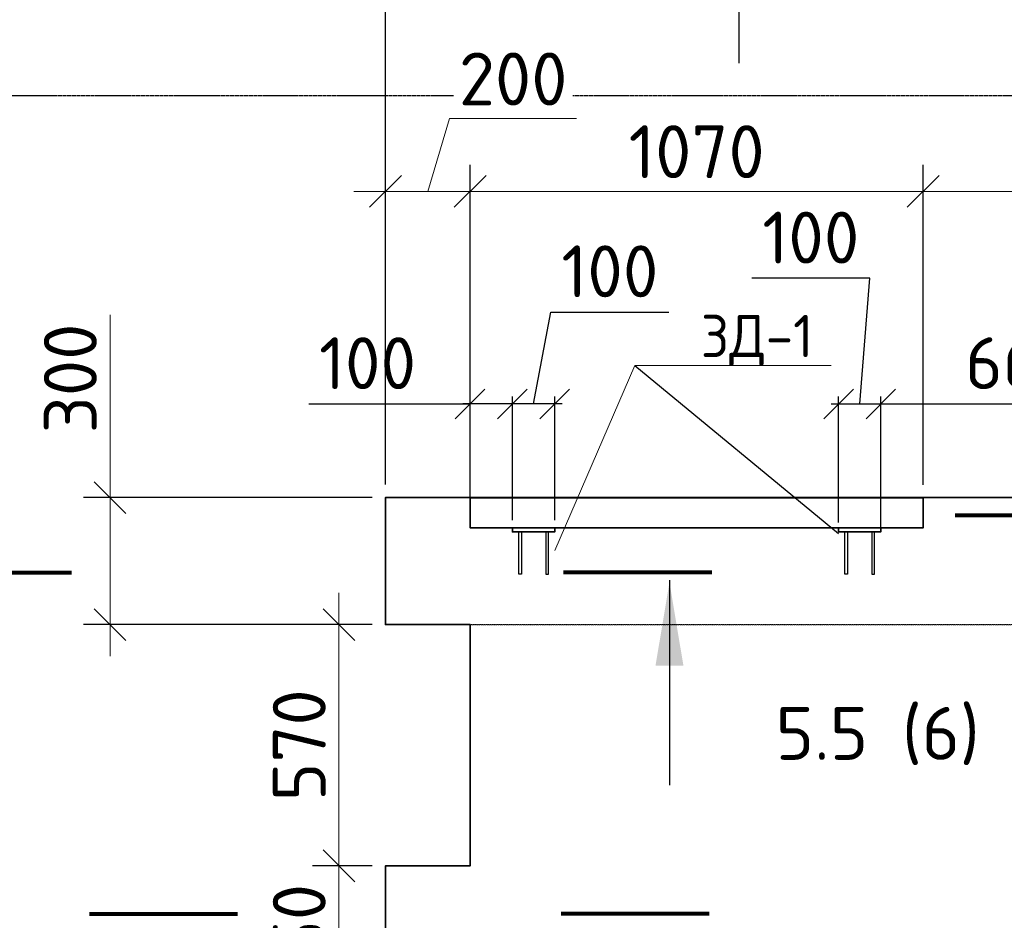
# Model space of a CAD drawing. Header units: millimetres. Extents: x 40580 to 2152466, y -328404 to 177125.
# Tile 37 of 252: x 341199 to 345850, y 140600 to 144855. Entities that reach past the tile are written whole.
import ezdxf
from ezdxf import colors
from ezdxf.entities.mleader import LeaderData, LeaderLine
from ezdxf.enums import TextEntityAlignment as Align
from ezdxf.math import Vec2, Vec3

# ---------------------------------------------------------------- set-up
doc = ezdxf.new("R2010")
doc.units = ezdxf.units.MM
for name, pattern in [('______5', [1100, 800, -100, 100, -100]), ('CENTER', [2, 1.25, -0.25, 0.25, -0.25]), ('HIDDEN', [1, 0.6, -0.4])]:
    doc.linetypes.add(name, pattern=pattern)
for name, color, linetype, lineweight in [('RAZMER', 7, 'Continuous', 9), ('ОСИ', 7, 'CENTER', 15), ('подоснова', 151, 'Continuous', 5), ('Символы 0.20', 250, 'Continuous', 20), ('Символы 0.20 @ 100', 250, 'Continuous', 20), ('Столовая Двери и окна', 7, 'Continuous', 15)]:
    doc.layers.add(name, color=color, linetype=linetype, lineweight=lineweight)
doc.layers.add('Стена_ бетон несущ.', color=7, linetype='Continuous', lineweight=70, true_color=0xb4b496)
doc.styles.add('GOST-2.304_Type-B', font='GOST_Common.ttf')
doc.styles.get("Standard").update_dxf_attribs({"font": 'isocpeur.ttf'})
doc.styles.add('ГОСТ', font='isocpeur.ttf')
doc.dimstyles.new('ГОСТ', dxfattribs={"dimscale": 0, "dimtxt": 2.5, "dimasz": 2.5, "dimexe": 1.25, "dimexo": 0.625, "dimtad": 1, "dimdec": 0, "dimtxsty": 'ГОСТ', "dimblk": 'ARCHTICK', "dimcen": 2.5, "dimdle": 1.5, "dimclrd": 256, "dimclre": 256, "dimclrt": 256, "dimadec": 0, "dimazin": 0, "dimtfac": 1, "dimtdec": 0, "dimtmove": 1, "dimatfit": 3, "dimfxl": 2, "dimtfill": 1, "dimlwd": -1, "dimarcsym": 0})
doc.dimstyles.new('Осевые', dxfattribs={"dimscale": 0.7, "dimtxt": 450, "dimasz": 400, "dimexe": 100, "dimexo": 100, "dimgap": 100, "dimtad": 1, "dimdec": 0, "dimzin": 0, "dimdsep": 46, "dimtxsty": 'Standard', "dimblk": 'OBLIQUE', "dimcen": 9, "dimdle": 100, "dimazin": 0, "dimtm": 1e-09, "dimtfac": 1, "dimtdec": 0, "dimtofl": 0, "dimtmove": 0, "dimatfit": 3, "dimfxl": 1, "dimtolj": 1, "dimtzin": 0, "dimarcsym": 0})

# ---------------------------------------------------------------- blocks, each defined once
blk = doc.blocks.new('_OBLIQUE')
at = {"color": 0, "linetype": 'ByBlock'}
blk.add_line((-0.5, -0.5), (0.5, 0.5), dxfattribs=at)
blk = doc.blocks.new('*D2048')
at = {"layer": 'Defpoints', "color": 0, "lineweight": 25, "transparency": 16777216}
for p in [(342926.7, 146147.2), (342926.7, 142596.8), (348926.7, 142518.8)]:
    blk.add_point(p, dxfattribs=at)
at = {"layer": 'RAZMER', "lineweight": -2, "transparency": 16777216}
for p, q in [((342926.7, 142659.3), (342926.7, 146272.2)), ((348926.7, 142581.3), (348926.7, 146272.2))]:
    blk.add_line(p, q, dxfattribs=at)
at = {"layer": 'RAZMER', "transparency": 16777216}
blk.add_line((349076.7, 146147.2), (342776.7, 146147.2), dxfattribs=at)
at = {"layer": 'RAZMER', "transparency": 16777216, "xscale": 150, "yscale": 150, "zscale": 150, "rotation": 180}
blk.add_blockref('_OBLIQUE', (342926.7, 146147.2), dxfattribs=at)
at = {"layer": 'RAZMER', "transparency": 16777216, "xscale": 150, "yscale": 150, "zscale": 150}
blk.add_blockref('_OBLIQUE', (348926.7, 146147.2), dxfattribs=at)
at = {"layer": 'RAZMER', "transparency": 16777216, "insert": (345926.7, 146334.7), "char_height": 250, "attachment_point": 5, "style": 'ГОСТ', "bg_fill": 3, "box_fill_scale": 1.1, "bg_fill_color": 256, "bg_fill_true_color": 13158600, "bg_fill_transparency": 0}
blk.add_mtext('3000', dxfattribs=at)
blk = doc.blocks.new('*D2047')
at = {"layer": 'Defpoints', "color": 0, "lineweight": 25, "transparency": 16777216}
for p in [(337726.7, 146147.2), (337726.7, 143335.3), (342926.7, 142596.8)]:
    blk.add_point(p, dxfattribs=at)
at = {"layer": 'RAZMER', "lineweight": -2, "transparency": 16777216}
for p, q in [((337726.7, 143397.8), (337726.7, 146272.2)), ((342926.7, 142659.3), (342926.7, 146272.2))]:
    blk.add_line(p, q, dxfattribs=at)
at = {"layer": 'RAZMER', "transparency": 16777216}
blk.add_line((343076.7, 146147.2), (337576.7, 146147.2), dxfattribs=at)
at = {"layer": 'RAZMER', "transparency": 16777216, "xscale": 150, "yscale": 150, "zscale": 150, "rotation": 180}
blk.add_blockref('_OBLIQUE', (337726.7, 146147.2), dxfattribs=at)
at = {"layer": 'RAZMER', "transparency": 16777216, "xscale": 150, "yscale": 150, "zscale": 150}
blk.add_blockref('_OBLIQUE', (342926.7, 146147.2), dxfattribs=at)
at = {"layer": 'RAZMER', "transparency": 16777216, "insert": (340326.7, 146334.7), "char_height": 250, "attachment_point": 5, "style": 'ГОСТ', "bg_fill": 3, "box_fill_scale": 1.1, "bg_fill_color": 256, "bg_fill_true_color": 13158600, "bg_fill_transparency": 0}
blk.add_mtext('2600', dxfattribs=at)
blk = doc.blocks.new('*D2046')
at = {"layer": 'Defpoints', "color": 0, "lineweight": 25, "transparency": 16777216}
for p in [(343326.7, 144043.3), (342926.7, 142788.6), (343326.7, 142595.1)]:
    blk.add_point(p, dxfattribs=at)
at = {"layer": 'RAZMER', "transparency": 16777216}
for p, q in [((343126.7, 144043.3), (343229.8, 144387)), ((343229.8, 144387), (343829.8, 144387)), ((342776.7, 144043.3), (343476.7, 144043.3))]:
    blk.add_line(p, q, dxfattribs=at)
at = {"layer": 'RAZMER', "lineweight": -2, "transparency": 16777216}
for p, q in [((342926.7, 142851.1), (342926.7, 144168.3)), ((343326.7, 142657.6), (343326.7, 144168.3))]:
    blk.add_line(p, q, dxfattribs=at)
at = {"layer": 'RAZMER', "transparency": 16777216, "xscale": 150, "yscale": 150, "zscale": 150, "rotation": 180}
blk.add_blockref('_OBLIQUE', (342926.7, 144043.3), dxfattribs=at)
at = {"layer": 'RAZMER', "transparency": 16777216, "xscale": 150, "yscale": 150, "zscale": 150}
blk.add_blockref('_OBLIQUE', (343326.7, 144043.3), dxfattribs=at)
at = {"layer": 'RAZMER', "transparency": 16777216, "insert": (343529.8, 144574.5), "char_height": 250, "attachment_point": 5, "style": 'ГОСТ', "bg_fill": 3, "box_fill_scale": 1.1, "bg_fill_color": 256, "bg_fill_true_color": 13158600, "bg_fill_transparency": 0}
blk.add_mtext('200', dxfattribs=at)
blk = doc.blocks.new('*D2045')
at = {"layer": 'Defpoints', "color": 0, "lineweight": 25, "transparency": 16777216}
for p in [(345466.7, 144043.3), (343326.7, 142875.1), (345466.7, 142595.1)]:
    blk.add_point(p, dxfattribs=at)
at = {"layer": 'RAZMER', "lineweight": -2, "transparency": 16777216}
for p, q in [((343326.7, 142937.6), (343326.7, 144168.3)), ((345466.7, 142657.6), (345466.7, 144168.3))]:
    blk.add_line(p, q, dxfattribs=at)
at = {"layer": 'RAZMER', "transparency": 16777216}
blk.add_line((343176.7, 144043.3), (345616.7, 144043.3), dxfattribs=at)
at = {"layer": 'RAZMER', "transparency": 16777216, "xscale": 150, "yscale": 150, "zscale": 150, "rotation": 180}
blk.add_blockref('_OBLIQUE', (343326.7, 144043.3), dxfattribs=at)
at = {"layer": 'RAZMER', "transparency": 16777216, "xscale": 150, "yscale": 150, "zscale": 150}
blk.add_blockref('_OBLIQUE', (345466.7, 144043.3), dxfattribs=at)
at = {"layer": 'RAZMER', "transparency": 16777216, "insert": (344396.7, 144230.8), "char_height": 250, "attachment_point": 5, "style": 'ГОСТ', "bg_fill": 3, "box_fill_scale": 1.1, "bg_fill_color": 256, "bg_fill_true_color": 13158600, "bg_fill_transparency": 0}
blk.add_mtext('1070', dxfattribs=at)
blk = doc.blocks.new('*D2044')
at = {"layer": 'Defpoints', "color": 0, "lineweight": 25, "transparency": 16777216}
for p in [(348926.7, 144043.3), (345466.7, 142888.8), (348926.7, 142596.8)]:
    blk.add_point(p, dxfattribs=at)
at = {"layer": 'RAZMER', "lineweight": -2, "transparency": 16777216}
for p, q in [((345466.7, 142951.3), (345466.7, 144168.3)), ((348926.7, 142659.3), (348926.7, 144168.3))]:
    blk.add_line(p, q, dxfattribs=at)
at = {"layer": 'RAZMER', "transparency": 16777216}
blk.add_line((345316.7, 144043.3), (349076.7, 144043.3), dxfattribs=at)
at = {"layer": 'RAZMER', "transparency": 16777216, "xscale": 150, "yscale": 150, "zscale": 150, "rotation": 180}
blk.add_blockref('_OBLIQUE', (345466.7, 144043.3), dxfattribs=at)
at = {"layer": 'RAZMER', "transparency": 16777216, "xscale": 150, "yscale": 150, "zscale": 150}
blk.add_blockref('_OBLIQUE', (348926.7, 144043.3), dxfattribs=at)
at = {"layer": 'RAZMER', "transparency": 16777216, "insert": (347196.7, 144230.8), "char_height": 250, "attachment_point": 5, "style": 'ГОСТ', "bg_fill": 3, "box_fill_scale": 1.1, "bg_fill_color": 256, "bg_fill_true_color": 13158600, "bg_fill_transparency": 0}
blk.add_mtext('1730', dxfattribs=at)
blk = doc.blocks.new('*D2049')
at = {"layer": 'Defpoints', "color": 0, "lineweight": 25, "transparency": 16777216}
for p in [(342926.7, 142596.8), (341625.6, 141996.8), (342926.7, 141996.8)]:
    blk.add_point(p, dxfattribs=at)
at = {"layer": 'RAZMER', "transparency": 16777216}
for p, q in [((341625.6, 143459.4), (341625.6, 142596.8)), ((341625.6, 142746.8), (341625.6, 141846.8))]:
    blk.add_line(p, q, dxfattribs=at)
at = {"layer": 'RAZMER', "lineweight": -2, "transparency": 16777216}
for p, q in [((342864.2, 142596.8), (341500.6, 142596.8)), ((342864.2, 141996.8), (341500.6, 141996.8))]:
    blk.add_line(p, q, dxfattribs=at)
at = {"layer": 'RAZMER', "transparency": 16777216, "xscale": 150, "yscale": 150, "zscale": 150}
for p, rotation in [((341625.6, 142596.8), 90), ((341625.6, 141996.8), 270)]:
    blk.add_blockref('_OBLIQUE', p, dxfattribs=dict(at, rotation=rotation))
at = {"layer": 'RAZMER', "transparency": 16777216, "insert": (341438.1, 143159.4), "char_height": 250, "attachment_point": 5, "rotation": 90, "style": 'ГОСТ', "bg_fill": 3, "box_fill_scale": 1.1, "bg_fill_color": 256, "bg_fill_true_color": 13158600, "bg_fill_transparency": 0}
blk.add_mtext('300', dxfattribs=at)
blk = doc.blocks.new('*D2050')
at = {"layer": 'Defpoints', "color": 0, "lineweight": 25, "transparency": 16777216}
for p in [(342926.7, 141996.8), (342706.9, 140856.8), (342926.7, 140856.8)]:
    blk.add_point(p, dxfattribs=at)
at = {"layer": 'RAZMER', "transparency": 16777216}
blk.add_line((342706.9, 142146.8), (342706.9, 140706.8), dxfattribs=at)
at = {"layer": 'RAZMER', "lineweight": -2, "transparency": 16777216}
for p, q in [((342864.2, 141996.8), (342581.9, 141996.8)), ((342864.2, 140856.8), (342581.9, 140856.8))]:
    blk.add_line(p, q, dxfattribs=at)
at = {"layer": 'RAZMER', "transparency": 16777216, "xscale": 150, "yscale": 150, "zscale": 150}
for p, rotation in [((342706.9, 141996.8), 90), ((342706.9, 140856.8), 270)]:
    blk.add_blockref('_OBLIQUE', p, dxfattribs=dict(at, rotation=rotation))
at = {"layer": 'RAZMER', "transparency": 16777216, "insert": (342519.4, 141426.8), "char_height": 250, "attachment_point": 5, "rotation": 90, "style": 'ГОСТ', "bg_fill": 3, "box_fill_scale": 1.1, "bg_fill_color": 256, "bg_fill_true_color": 13158600, "bg_fill_transparency": 0}
blk.add_mtext('570', dxfattribs=at)
blk = doc.blocks.new('*D2052')
at = {"layer": 'Defpoints', "color": 0, "lineweight": 25, "transparency": 16777216}
for p in [(342926.7, 140856.8), (342706.9, 140156.8), (342926.7, 140156.8)]:
    blk.add_point(p, dxfattribs=at)
at = {"layer": 'RAZMER', "transparency": 16777216}
blk.add_line((342706.9, 141006.8), (342706.9, 140006.8), dxfattribs=at)
at = {"layer": 'RAZMER', "lineweight": -2, "transparency": 16777216}
for p, q in [((342864.2, 140856.8), (342581.9, 140856.8)), ((342864.2, 140156.8), (342581.9, 140156.8))]:
    blk.add_line(p, q, dxfattribs=at)
at = {"layer": 'RAZMER', "transparency": 16777216, "xscale": 150, "yscale": 150, "zscale": 150}
for p, rotation in [((342706.9, 140856.8), 90), ((342706.9, 140156.8), 270)]:
    blk.add_blockref('_OBLIQUE', p, dxfattribs=dict(at, rotation=rotation))
at = {"layer": 'RAZMER', "transparency": 16777216, "insert": (342519.4, 140506.8), "char_height": 250, "attachment_point": 5, "rotation": 90, "style": 'ГОСТ', "bg_fill": 3, "box_fill_scale": 1.1, "bg_fill_color": 256, "bg_fill_true_color": 13158600, "bg_fill_transparency": 0}
blk.add_mtext('350', dxfattribs=at)
blk = doc.blocks.new('*U1009')
at = {"layer": 'Символы 0.20', "linetype": 'Continuous', "lineweight": 80}
for p, q in [((30.239, 0), (23.239, 0)), ((-7, 0), (0, 0))]:
    blk.add_line(p, q, dxfattribs=at)
at = {"layer": 'Символы 0.20', "linetype": 'Continuous', "lineweight": 25}
blk.add_line((28.239, -0.35), (28.239, -10.05), dxfattribs=at)
blk.add_solid([(28.239, -0.459), (27.58, -4.394), (28.898, -4.394)], dxfattribs=at)
at = {"layer": 'Символы 0.20', "style": 'ГОСТ'}
blk.add_attdef('1', text='', height=3.5, dxfattribs=at).set_placement((-12.075, -7.7), align=Align.MIDDLE_CENTER)
blk.add_attdef('2', text='', height=3.5, dxfattribs=at).set_placement((42.898, -7.596), align=Align.MIDDLE_RIGHT)
blk = doc.blocks.new('*U1383')
at = {"layer": 'Символы 0.20', "linetype": 'Continuous', "lineweight": 80}
for p, q in [((22.282, 0), (15.282, 0)), ((-7, 0), (0, 0))]:
    blk.add_line(p, q, dxfattribs=at)
at = {"layer": 'Символы 0.20', "style": 'ГОСТ'}
blk.add_attdef('1', text='', height=3.5, dxfattribs=at).set_placement((-13.013, -7.7), align=Align.MIDDLE_CENTER)
blk.add_attdef('2', text='', height=3.5, dxfattribs=at).set_placement((34.243, -7.648), align=Align.MIDDLE_RIGHT)
blk = doc.blocks.new('Разрез_сечение12')
at = {"layer": 'Символы 0.20', "linetype": 'Continuous', "lineweight": 30}
blk.add_line((80.185, 0), (73.185, 0), dxfattribs=at)
at = {"layer": 'Символы 0.20', "style": 'ГОСТ'}
blk.add_attdef('1', text='', height=3.5, dxfattribs=at).set_placement((-9.5, -7.7), align=Align.MIDDLE_CENTER)
blk.add_attdef('2', text='', height=3.5, dxfattribs=at).set_placement((84.026, -7.648), align=Align.MIDDLE_RIGHT)
blk = doc.blocks.new('*U1382')
at = {"layer": 'Символы 0.20', "linetype": 'Continuous', "lineweight": 80}
blk.add_line((61.464, 0), (54.464, 0), dxfattribs=at)
at = {"layer": 'Символы 0.20', "style": 'ГОСТ'}
blk.add_attdef('1', text='', height=3.5, dxfattribs=at).set_placement((-12.666, -7.7), align=Align.MIDDLE_CENTER)
blk.add_attdef('2', text='', height=3.5, dxfattribs=at).set_placement((74.184, -7.596), align=Align.MIDDLE_RIGHT)
blk = doc.blocks.new('_None')
blk = doc.blocks.new('*D2085')
at = {"layer": 'Defpoints', "color": 0, "linetype": 'ByBlock', "lineweight": 25, "ltscale": 13, "transparency": 16777216}
for p in [(343526.6, 143039.1), (343526.6, 142454.5), (343726.1, 142454.5)]:
    blk.add_point(p, dxfattribs=at)
at = {"layer": 'ОСИ', "color": 0, "linetype": 'ByBlock', "lineweight": -2, "ltscale": 13, "transparency": 16777216}
for p, q in [((343626.4, 143039.1), (343708.3, 143473.2)), ((343708.3, 143473.2), (344264.8, 143473.2)), ((343526.6, 142489.5), (343526.6, 143074.1)), ((343726.1, 142489.5), (343726.1, 143074.1)), ((343761.1, 143039.1), (343491.6, 143039.1))]:
    blk.add_line(p, q, dxfattribs=at)
at = {"layer": 'ОСИ', "color": 0, "linetype": 'ByBlock', "lineweight": -2, "ltscale": 13, "transparency": 16777216, "xscale": 140, "yscale": 140, "zscale": 140, "rotation": 180}
blk.add_blockref('_OBLIQUE', (343526.6, 143039.1), dxfattribs=at)
at = {"layer": 'ОСИ', "color": 0, "linetype": 'ByBlock', "lineweight": -2, "ltscale": 13, "transparency": 16777216, "xscale": 140, "yscale": 140, "zscale": 140}
blk.add_blockref('_OBLIQUE', (343726.1, 143039.1), dxfattribs=at)
at = {"layer": 'ОСИ', "color": 0, "linetype": 'ByBlock', "ltscale": 13, "transparency": 16777216, "insert": (343986.6, 143665.7), "char_height": 245, "attachment_point": 5}
blk.add_mtext('\\A1;100', dxfattribs=at)
blk = doc.blocks.new('*D2086')
at = {"layer": 'Defpoints', "color": 0, "linetype": 'ByBlock', "lineweight": 25, "ltscale": 13, "transparency": 16777216}
for p in [(345266.6, 143039.1), (345067.1, 142444.4), (345266.6, 142444.3)]:
    blk.add_point(p, dxfattribs=at)
at = {"layer": 'ОСИ', "color": 0, "linetype": 'ByBlock', "lineweight": -2, "ltscale": 13, "transparency": 16777216}
for p, q in [((345214.1, 143632.6), (344657.6, 143632.6)), ((345166.8, 143039.1), (345214.1, 143632.6)), ((345067.1, 142479.4), (345067.1, 143074.1)), ((345266.6, 142479.3), (345266.6, 143074.1)), ((345032.1, 143039.1), (345301.6, 143039.1))]:
    blk.add_line(p, q, dxfattribs=at)
at = {"layer": 'ОСИ', "color": 0, "linetype": 'ByBlock', "lineweight": -2, "ltscale": 13, "transparency": 16777216, "xscale": 140, "yscale": 140, "zscale": 140, "rotation": 180}
blk.add_blockref('_OBLIQUE', (345067.1, 143039.1), dxfattribs=at)
at = {"layer": 'ОСИ', "color": 0, "linetype": 'ByBlock', "lineweight": -2, "ltscale": 13, "transparency": 16777216, "xscale": 140, "yscale": 140, "zscale": 140}
blk.add_blockref('_OBLIQUE', (345266.6, 143039.1), dxfattribs=at)
at = {"layer": 'ОСИ', "color": 0, "linetype": 'ByBlock', "ltscale": 13, "transparency": 16777216, "insert": (344935.9, 143825.1), "char_height": 245, "attachment_point": 5}
blk.add_mtext('\\A1;100', dxfattribs=at)
blk = doc.blocks.new('*D2087')
at = {"layer": 'Defpoints', "color": 0, "linetype": 'ByBlock', "lineweight": 25, "ltscale": 13, "transparency": 16777216}
for p in [(346586.6, 143039.1), (345266.6, 142398), (346586.6, 142376.8)]:
    blk.add_point(p, dxfattribs=at)
at = {"layer": 'ОСИ', "color": 0, "linetype": 'ByBlock', "lineweight": -2, "ltscale": 13, "transparency": 16777216}
for p, q in [((345266.6, 142433), (345266.6, 143074.1)), ((346586.6, 142411.8), (346586.6, 143074.1)), ((345231.6, 143039.1), (346621.6, 143039.1))]:
    blk.add_line(p, q, dxfattribs=at)
at = {"layer": 'ОСИ', "color": 0, "linetype": 'ByBlock', "lineweight": -2, "ltscale": 13, "transparency": 16777216, "xscale": 140, "yscale": 140, "zscale": 140, "rotation": 180}
blk.add_blockref('_OBLIQUE', (345266.6, 143039.1), dxfattribs=at)
at = {"layer": 'ОСИ', "color": 0, "linetype": 'ByBlock', "lineweight": -2, "ltscale": 13, "transparency": 16777216, "xscale": 140, "yscale": 140, "zscale": 140}
blk.add_blockref('_OBLIQUE', (346586.6, 143039.1), dxfattribs=at)
at = {"layer": 'ОСИ', "color": 0, "linetype": 'ByBlock', "ltscale": 13, "transparency": 16777216, "insert": (345926.6, 143231.6), "char_height": 245, "attachment_point": 5}
blk.add_mtext('\\A1;660', dxfattribs=at)
blk = doc.blocks.new('*D2088')
at = {"layer": 'Defpoints', "color": 0, "linetype": 'ByBlock', "lineweight": 25, "ltscale": 13, "transparency": 16777216}
for p in [(343326.7, 143039.1), (343326.7, 142454.5), (343526.6, 142454.5)]:
    blk.add_point(p, dxfattribs=at)
at = {"layer": 'ОСИ', "color": 0, "linetype": 'ByBlock', "lineweight": -2, "ltscale": 13, "transparency": 16777216}
for p, q in [((343326.7, 142489.5), (343326.7, 143074.1)), ((343526.6, 142489.5), (343526.6, 143074.1)), ((342563.9, 143039.1), (343326.7, 143039.1)), ((343561.6, 143039.1), (343291.7, 143039.1))]:
    blk.add_line(p, q, dxfattribs=at)
at = {"layer": 'ОСИ', "color": 0, "linetype": 'ByBlock', "lineweight": -2, "ltscale": 13, "transparency": 16777216, "xscale": 140, "yscale": 140, "zscale": 140, "rotation": 180}
blk.add_blockref('_OBLIQUE', (343326.7, 143039.1), dxfattribs=at)
at = {"layer": 'ОСИ', "color": 0, "linetype": 'ByBlock', "lineweight": -2, "ltscale": 13, "transparency": 16777216, "xscale": 140, "yscale": 140, "zscale": 140}
blk.add_blockref('_OBLIQUE', (343526.6, 143039.1), dxfattribs=at)
at = {"layer": 'ОСИ', "color": 0, "linetype": 'ByBlock', "ltscale": 13, "transparency": 16777216, "insert": (342842.1, 143231.6), "char_height": 245, "attachment_point": 5}
blk.add_mtext('\\A1;100', dxfattribs=at)
blk = doc.blocks.new('ЗД1')
at = {"color": 18, "lineweight": 35, "true_color": 0x000000}
blk.add_lwpolyline([(461021, 158449), (461021, 158349), (460023, 158349), (460023, 158449)], close=True, dxfattribs=at)
at = {"layer": 'Столовая Двери и окна', "color": 18, "lineweight": 30, "true_color": 0x000000}
for points in [[(460173, 158349), (460233, 158349), (460233, 157349), (460173, 157349)], [(460871, 158349), (460811, 158349), (460811, 157349), (460871, 157349)]]:
    blk.add_lwpolyline(points, close=True, dxfattribs=at)

msp = doc.modelspace()

# ---------------------------------------------------------------- linework, layer by layer
at = {"layer": 'ОСИ', "color": 18, "linetype": '______5', "lineweight": 25, "ltscale": 0.02, "true_color": 0x000000, "transparency": 33554687}
msp.add_line((335988.631, 144496.811), (350891.083, 144496.811), dxfattribs=at)
at = {"layer": 'Стена_ бетон несущ.', "color": 18, "linetype": 'HIDDEN', "lineweight": 0, "ltscale": 10, "true_color": 0x000000, "transparency": 33554687}
msp.add_line((343326.707, 141995.146), (348526.707, 141995.146), dxfattribs=at)
at = {"layer": 'Стена_ бетон несущ.', "color": 18, "linetype": 'Continuous', "lineweight": 35, "true_color": 0x000000, "transparency": 33554687}
msp.add_lwpolyline([(343326.707, 139496.811), (343326.707, 140156.811), (342926.707, 140156.811), (342926.707, 140856.811), (343326.707, 140856.811), (343326.707, 141996.811), (342926.707, 141996.811), (342926.707, 142596.811), (348526.707, 142596.811), (348926.707, 142596.811), (348926.707, 141996.811), (348526.707, 141996.811), (348526.707, 140856.811), (348926.707, 140856.811), (348926.707, 140156.811), (348526.707, 140156.811), (348526.707, 139496.811), (343326.707, 139496.811)], dxfattribs=at)
at = {"layer": 'Стена_ бетон несущ.', "color": 18, "linetype": 'HIDDEN', "lineweight": 0, "ltscale": 10, "true_color": 0x000000, "transparency": 33554687}
msp.add_lwpolyline([(348526.707, 141996.811), (343326.707, 141996.811)], dxfattribs=at)

# ---------------------------------------------------------------- block references
at = {"layer": 'Столовая Двери и окна', "color": 18, "lineweight": 25, "true_color": 0x000000, "yscale": 0.2, "zscale": 0.2}
for p, xscale in [((435730.799, 110764.613), -0.2), ((253062.383, 110764.613), 0.2)]:
    msp.add_blockref('ЗД1', p, dxfattribs=dict(at, xscale=xscale))

# ---------------------------------------------------------------- next in the draw order: dimensions: what is measured, and where the dimension line sits
at = {"layer": 'RAZMER', "color": 18, "true_color": 0x000000}
dim = msp.add_linear_dim(base=(342926.707, 146147.167), p1=(348926.707, 142518.798), p2=(342926.707, 142596.811), dimstyle='ГОСТ', override={"dimasz": 1.5, "dimlfac": 0.5, "dimblk1": 'OBLIQUE', "dimblk2": 'OBLIQUE', "dimsah": 1}, dxfattribs=at)
dim.commit()
dim.dimension.update_dxf_attribs({"geometry": '*D2048', "text_midpoint": (345926.707, 146334.667)})

# ---------------------------------------------------------------- next in the draw order: dimensions: what is measured, and where the dimension line sits
dim = msp.add_linear_dim(base=(337726.707, 146147.167), p1=(342926.707, 142596.811), p2=(337726.707, 143335.293), dimstyle='ГОСТ', override={"dimasz": 1.5, "dimlfac": 0.5, "dimblk1": 'OBLIQUE', "dimblk2": 'OBLIQUE', "dimsah": 1}, dxfattribs=at)
dim.commit()
dim.dimension.update_dxf_attribs({"geometry": '*D2047', "text_midpoint": (340326.707, 146334.667)})

# ---------------------------------------------------------------- next in the draw order: dimensions: what is measured, and where the dimension line sits
dim = msp.add_linear_dim(base=(343326.707, 144043.253), p1=(342926.707, 142788.587), p2=(343326.707, 142595.146), dimstyle='ГОСТ', override={"dimasz": 1.5, "dimlfac": 0.5, "dimblk1": 'OBLIQUE', "dimblk2": 'OBLIQUE', "dimsah": 1}, dxfattribs=at)
dim.commit()
dim.dimension.update_dxf_attribs({"geometry": '*D2046', "text_midpoint": (343292.332, 144574.503)})

# ---------------------------------------------------------------- next in the draw order: dimensions: what is measured, and where the dimension line sits
dim = msp.add_linear_dim(base=(345466.707, 144043.253), p1=(343326.707, 142875.136), p2=(345466.707, 142595.146), dimstyle='ГОСТ', override={"dimasz": 1.5, "dimlfac": 0.5, "dimblk1": 'OBLIQUE', "dimblk2": 'OBLIQUE', "dimsah": 1}, dxfattribs=at)
dim.commit()
dim.dimension.update_dxf_attribs({"geometry": '*D2045', "text_midpoint": (344396.707, 144230.753)})
dim = msp.add_linear_dim(base=(341625.632, 141996.811), p1=(342926.707, 142596.811), p2=(342926.707, 141996.811), angle=90, dimstyle='ГОСТ', override={"dimasz": 1.5, "dimlfac": 0.5, "dimblk1": 'OBLIQUE', "dimblk2": 'OBLIQUE', "dimsah": 1}, dxfattribs=at)
dim.commit()
dim.dimension.update_dxf_attribs({"geometry": '*D2049', "text_midpoint": (341618.286, 143159.436), "dimtype": 160})

# ---------------------------------------------------------------- next in the draw order: linework, layer by layer
at = {"layer": 'Столовая Двери и окна', "color": 18, "lineweight": 25, "true_color": 0x000000}
msp.add_line((344103.87, 143220.123), (345066.591, 142426.811), dxfattribs=at)

# ---------------------------------------------------------------- next in the draw order: dimensions: what is measured, and where the dimension line sits
at = {"layer": 'RAZMER', "color": 18, "true_color": 0x000000}
dim = msp.add_linear_dim(base=(348926.707, 144043.253), p1=(345466.707, 142888.801), p2=(348926.707, 142596.811), dimstyle='ГОСТ', override={"dimasz": 1.5, "dimlfac": 0.5, "dimblk1": 'OBLIQUE', "dimblk2": 'OBLIQUE', "dimsah": 1}, dxfattribs=at)
dim.commit()
dim.dimension.update_dxf_attribs({"geometry": '*D2044', "text_midpoint": (347196.707, 144230.753)})
dim = msp.add_linear_dim(base=(342706.93, 140856.811), p1=(342926.707, 141996.811), p2=(342926.707, 140856.811), angle=90, dimstyle='ГОСТ', override={"dimasz": 1.5, "dimlfac": 0.5, "dimblk1": 'OBLIQUE', "dimblk2": 'OBLIQUE', "dimsah": 1}, dxfattribs=at)
dim.commit()
dim.dimension.update_dxf_attribs({"geometry": '*D2050', "text_midpoint": (342519.43, 141426.811)})
at = {"layer": 'ОСИ', "color": 18, "linetype": 'ByBlock', "ltscale": 13, "true_color": 0x000000}
for base, p1, p2, picture, middle in [((343526.594, 143039.073), (343726.108, 142454.475), (343526.594, 142454.475), '*D2085', (343778.347, 143473.238)), ((343326.707, 143039.073), (343526.594, 142454.475), (343326.707, 142454.475), '*D2088', (342842.112, 143041.698))]:
    dim = msp.add_linear_dim(base=base, p1=p1, p2=p2, angle=180, dimstyle='Осевые', override={"dimtxt": 350, "dimasz": 200, "dimexe": 50, "dimexo": 50, "dimlfac": 0.5, "dimdle": 50, "dimtmove": 1}, dxfattribs=at)
    dim.commit()
    dim.dimension.update_dxf_attribs({"geometry": picture, "text_midpoint": middle, "dimtype": 160})

# ---------------------------------------------------------------- next in the draw order: leaders
at = {"layer": 'подоснова', "color": 18, "ltscale": 0.3, "true_color": 0x000000}
ml = msp.add_multileader_mtext('Standard', dxfattribs=at)
ml.set_content('ЗД-1', color=(0, 0, 0), style='GOST-2.304_Type-B')
ml.set_leader_properties(color=256, linetype='ByLayer', lineweight=15)
ml.set_arrow_properties(name='NONE')
ml.build(insert=Vec2(0, 0))
ml.multileader.update_dxf_attribs({"text_left_attachment_type": 6, "text_right_attachment_type": 6, "dogleg_length": 0.1, "arrow_head_size": 14.4})
ctx = ml.context
ctx.base_point, ctx.char_height, ctx.arrow_head_size, ctx.landing_gap_size, ctx.plane_origin = Vec3(344401.136, 143220.123), 200, 14.4, 16, Vec3(335682.361, 142455.607)
ctx.left_attachment, ctx.right_attachment, ctx.text_align_type = 6, 6, 1
notes = []
notes.append((ctx, [(0, (1, 1, 0), (344103.87, 143220.123), (1, 0), 297.265, [(0, [(343726.108, 142347.377)], 0, [])])]))
ctx.mtext.insert, ctx.mtext.alignment, ctx.mtext.flow_direction = Vec3(344682.136, 143460.123), 2, 5
for ctx, leaders in notes:
    for number, flags, end, landing, length, lines in leaders:
        leader = LeaderData()
        leader.index, (leader.has_last_leader_line, leader.has_dogleg_vector, leader.attachment_direction) = number, flags
        leader.last_leader_point, leader.dogleg_vector, leader.dogleg_length = Vec3(end), Vec3(landing), length
        for number, points, colour, breaks in lines:
            line = LeaderLine()
            line.index, line.vertices, line.color, line.breaks = number, Vec3.list(points), colors.encode_raw_color(colour), breaks
            leader.lines.append(line)
        ctx.leaders.append(leader)

# ---------------------------------------------------------------- next in the draw order: linework, layer by layer
at = {"layer": 'Стена_ бетон несущ.', "color": 18, "linetype": 'Continuous', "lineweight": 35, "true_color": 0x000000, "transparency": 33554687}
msp.add_lwpolyline([(343326.707, 142595.146), (345466.707, 142595.146), (345466.707, 142454.475), (343326.707, 142454.475)], close=True, dxfattribs=at)

# ---------------------------------------------------------------- next in the draw order: block references
at = {"layer": 'Символы 0.20', "color": 18, "true_color": 0x000000, "xscale": 100, "yscale": 100, "zscale": 100, "rotation": 90}
msp.add_blockref('Разрез_сечение12', (344596.601, 137330.631), dxfattribs=at)
at = {"layer": 'Символы 0.20 @ 100', "color": 18, "true_color": 0x000000, "xscale": 100, "yscale": 100, "zscale": 100}
msp.add_blockref('*U1382', (340171.308, 142511.358), dxfattribs=at)
at = {"layer": 'Символы 0.20 @ 100', "color": 18, "true_color": 0x000000}
ref = msp.add_blockref('*U1009', (341444.338, 142242.304), dxfattribs=dict(at, xscale=100, yscale=100, zscale=100))
ref.add_attrib('2', '5.5 (6)', dxfattribs={"layer": 'Символы 0.20', "height": 250, "style": 'ГОСТ'}).set_placement((345734.104, 141482.706), align=Align.MIDDLE_RIGHT)

# ---------------------------------------------------------------- next in the draw order: dimensions: what is measured, and where the dimension line sits
at = {"layer": 'RAZMER', "color": 18, "true_color": 0x000000}
dim = msp.add_linear_dim(base=(342706.93, 140156.811), p1=(342926.707, 140856.811), p2=(342926.707, 140156.811), angle=90, dimstyle='ГОСТ', override={"dimasz": 1.5, "dimlfac": 0.5, "dimblk1": 'OBLIQUE', "dimblk2": 'OBLIQUE', "dimsah": 1}, dxfattribs=at)
dim.commit()
dim.dimension.update_dxf_attribs({"geometry": '*D2052', "text_midpoint": (342519.43, 140506.811)})
at = {"layer": 'ОСИ', "color": 18, "linetype": 'ByBlock', "ltscale": 13, "true_color": 0x000000}
for base, p1, p2, picture, middle in [((345266.589, 143039.073), (345067.075, 142444.43), (345266.589, 142444.347), '*D2086', (345144.122, 143632.636)), ((346586.591, 143039.073), (345266.589, 142397.97), (346586.591, 142376.811), '*D2087', (345926.59, 143039.073))]:
    dim = msp.add_linear_dim(base=base, p1=p1, p2=p2, angle=180, dimstyle='Осевые', override={"dimtxt": 350, "dimasz": 200, "dimexe": 50, "dimexo": 50, "dimlfac": 0.5, "dimdle": 50, "dimtmove": 1}, dxfattribs=at)
    dim.commit()
    dim.dimension.update_dxf_attribs({"geometry": picture, "text_midpoint": middle, "dimtype": 160})

# ---------------------------------------------------------------- next in the draw order: block references
at = {"layer": 'Символы 0.20 @ 100', "color": 18, "true_color": 0x000000, "xscale": 100, "yscale": 100, "zscale": 100}
msp.add_blockref('*U1383', (342227.958, 140630.038), dxfattribs=at)

# ---------------------------------------------------------------- next in the draw order: texts
at = {"color": 18, "true_color": 0x000000, "attachment_point": 1, "style": 'ГОСТ'}
for s, width, heights, insert, char_height in [('\\pi9510.738;{\\H1.5152x;\\P\\pi1000;Общие указания\\P\\pi200;}1.^IРабочая документация разработана в соответствии с заданием на проектирование, требованиями действующих технических регламентов, стандартов, сводов правил и других документов, содержащих установленные требования.\\P2.^IРабочая документация выполнена в соответствии со следующими нормативными и техническими документами:\\P-^IСП 20.13330.2016 "Нагрузки и Воздействия";\\P-^IСП 63.13330.2012 "Бетонные и железобетонные конструкции. Основные положения";\\P-^IСП 22.13330.2016 "Основания зданий и сооружений";\\P-^IСП 45.13330.2012 "Земляные сооружения, основания и фундаменты".\\P3.   За относительную отметку 0,000 принята отметка чистого пола первого этажа.\\P4.^IПеречень видов работ, для которых необходимо составлять акты освидетельствования скрытых работ:\\P-^Iармирование конструкций;\\P-^Iосвидетельствование опалубки перед бетонированием;\\P-^Iвыполнение сварочных работ;\\P-^Iотбор контрольных проб бетона;\\P-^Iсоответствие законченных железобетонных конструкций проекту с отображением качества работ;\\P-^Iустройство монолитных конструкций, выполняемых в зимнее время;  \\P\\pi0;        -    устройство гидроизоляции;\\P\\pi200;-^Iуплотнение грунтов и обратную засыпку.\\PЗапрещается выполнение последующих работ при отсутствии актов освидетельствования предшествующих скрытых работ во всех случаях.\\P\\pi0;        5. Проект рассчитан на производство работ в период положительных температур. В случае выполнения работ при отрицательных температурах необходимо выполнять требования СНиП часть 3 по производству работ и ППР.\\P        6. При минимальной температуре воздуха до минус 15°С допускается:\\P\\pi200;-выдерживание бетона в конструкции методом термоса, при предварительном разогреве бетонной смеси;\\P -форсированный электроразогрев бетона в конструкции с повторным уплотнением.\\PПри минимальной температуре воздуха до минус 25°С допускается:\\P -обогрев бетона в греющей опалубке с помощью низкотемпературных электронагревателей;\\P -электродный сквозной прогрев бетона;\\P -электрообогрев с помощью греющего провода.\\P      7. В процессе бетонирования обеспечить соблюдение защитных слоев и мест положения рабочей арматуры согласно проекту. Величина защитного слоя продольной рабочей арматуры у боковых граней стен монолитных участков должны быть не менее 20мм и не менее диаметра продольной рабочей арматуры конструкции, величина защитного слоя поперечной арматуры - не менее 10 мм\\P      8. Крестовые соединения стержней продольной и поперечной арматуры, соединение стержней продольной арматуры по длине выполнить вязкой отожженой проволокой диаметром 2,0-3,0 мм', 17710.69822, [13133.416], (250111.057, 153773.154), 200), ('\\pi250;В выделенной области представлена замененная (актуальная) версия. Содержание изменения см. в листе разрешения на внесение изменений.', 17218.922, [931.637], (310581.078, 141765.641), 250)]:
    msp.add_mtext_dynamic_manual_height_columns(s, width=width, gutter_width=5800, heights=heights, dxfattribs=dict(at, insert=insert, char_height=char_height))

doc.saveas('drawing.dxf')
